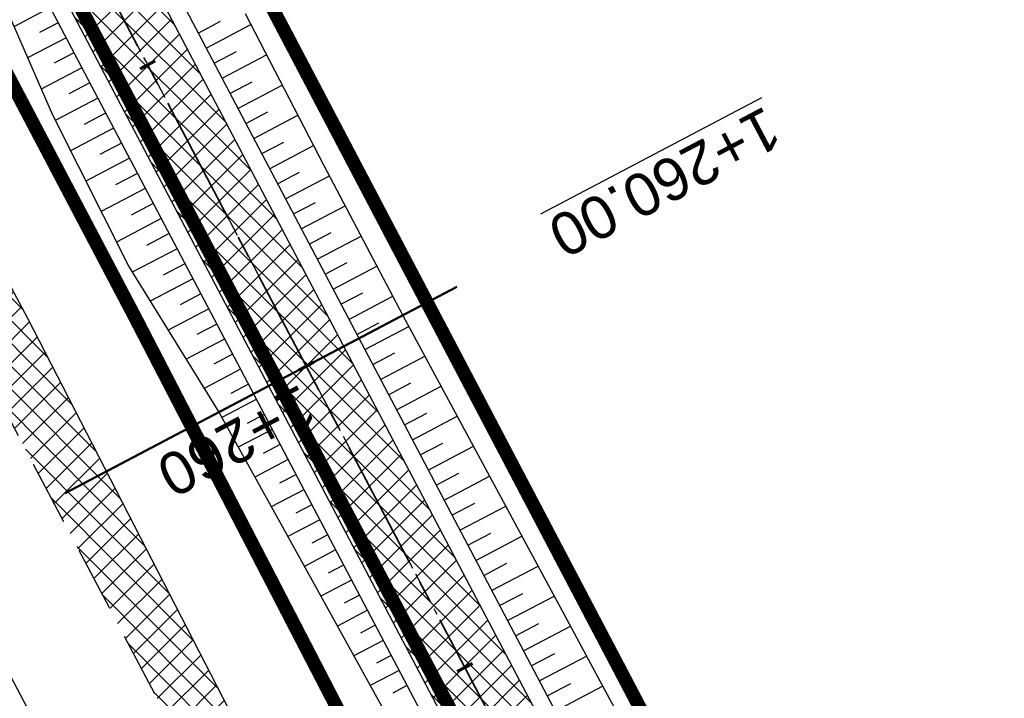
# Model space of a CAD drawing. Header units: metres. Extents: x 7529682 to 7533711, y 5721195 to 5727842.
# Tile 163 of 232: x 7530298 to 7530327, y 5726675 to 5726695. Entities that reach past the tile are written whole.
import ezdxf

# ---------------------------------------------------------------- set-up
doc = ezdxf.new("R2010")
doc.units = ezdxf.units.M
for name, pattern in [('817-dzialki-09-05-04$0$HIDDEN', [0.375, 0.25, -0.125]), ('ACAD_ISO05W100', [33, 24, -3, 0, -3, 0, -3]), ('CENTER', [50.800000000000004, 31.75, -6.35, 6.35, -6.35]), ('CENTER2', [28.575000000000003, 19.05, -3.175, 3.175, -3.175]), ('HIDDEN', [9.524999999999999, 6.35, -3.175])]:
    doc.linetypes.add(name, pattern=pattern)
for name, color, linetype in [('C-DROGI-SYTUACJA', 7, 'Continuous'), ('C-DROGI-SYTUACJA-ETYKIETY', 7, 'Continuous'), ('D-hatch-pobocza', 131, 'Continuous'), ('D-pobocza', 60, 'Continuous'), ('D-rowy', 160, 'Continuous'), ('D-skarpa', 2, 'Continuous'), ('D-skarpa-kreskowanie', 2, 'Continuous')]:
    doc.layers.add(name, color=color, linetype=linetype)
for name, color, linetype, lineweight, true_color in [('D-hatch-ciag-pieszo-rowerowy', 7, 'Continuous', 13, 0xff9f80), ('D-LR-etap-III', 7, '817-dzialki-09-05-04$0$HIDDEN', 50, 0x00008f), ('D-przekroje-pop', 7, 'Continuous', 50, 0x000099)]:
    doc.layers.add(name, color=color, linetype=linetype, lineweight=lineweight, true_color=true_color)
for name, color, linetype, lineweight in [('D-krawędzie', 3, 'Continuous', 30), ('D-obrzeża', 2, 'Continuous', 30), ('D-oś', 10, 'CENTER', 30), ('D-pas-drogowy', 7, 'ACAD_ISO05W100', 50)]:
    doc.layers.add(name, color=color, linetype=linetype, lineweight=lineweight)
doc.layers.add('poprzeczki', color=7, linetype='Continuous', true_color=0x0000c7)
doc.styles.get("Standard").update_dxf_attribs({"font": 'arial.ttf'})
pattern_1 = [(45, (0, 0), (-0.3367596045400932, 0.3367596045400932), []), (135, (0, 0), (-0.3367596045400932, -0.3367596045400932), [])]

# ---------------------------------------------------------------- blocks, each defined once
blk = doc.blocks.new('AeccTickLine')
at = {"color": 0, "linetype": 'ByBlock', "lineweight": -2}
blk.add_line((0, 1), (-3.673819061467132e-16, -1), dxfattribs=at)

msp = doc.modelspace()

# ---------------------------------------------------------------- hatches: boundary and pattern name
at = {"layer": 'D-hatch-ciag-pieszo-rowerowy'}
h = msp.add_hatch(dxfattribs=at)
h.set_pattern_fill('ANSI37', color=256, scale=0.15, style=0)
h.set_pattern_definition(pattern_1)
h.paths.add_polyline_path([(7530290.543319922, 5726718.375739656, -0.05981638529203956), (7530286.288863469, 5726729.511308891), (7530285.062150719, 5726729.254160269, 0.06075633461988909), (7530289.361782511, 5726717.936811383), (7530322.48423269, 5726654.997800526), (7530323.289992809, 5726653.467806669), (7530324.387465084, 5726654.066463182), (7530323.589988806, 5726655.580727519)])
h.paths.add_polyline_path([(7530289.361782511, 5726717.936811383, -0.06075633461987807), (7530285.062150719, 5726729.254160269), (7530283.836125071, 5726728.997155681, 0.06169626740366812), (7530288.180245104, 5726717.497883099), (7530321.378060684, 5726654.415663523), (7530322.192520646, 5726652.869150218), (7530323.289992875, 5726653.467806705), (7530322.483990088, 5726654.998261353)])
at = {"layer": 'D-hatch-pobocza'}
h = msp.add_hatch(dxfattribs=at)
h.set_pattern_fill('ANSI37', color=256, scale=0.15, style=0)
h.set_pattern_definition(pattern_1)
h.paths.add_polyline_path([(7530484.05, 5726334.34), (7530471.92, 5726357.11), (7530458.95, 5726381.07), (7530447.57, 5726403.23), (7530435.55, 5726425.46), (7530424.34, 5726446.96), (7530408.219999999, 5726477.68), (7530396.719999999, 5726499.26), (7530381.74, 5726527.87), (7530371.44, 5726547.5), (7530359.58, 5726569.81), (7530349.42, 5726588.72), (7530332.29, 5726621.37), (7530323.719999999, 5726638.05), (7530306.54, 5726670.82), (7530298.559999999, 5726686.33), (7530287.259999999, 5726707.54), (7530284.291048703, 5726713.261271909), (7530282.669641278, 5726712.403913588), (7530284.501430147, 5726708.939695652), (7530291.375516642, 5726695.939652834), (7530296.045865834, 5726687.107244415), (7530304.46414878, 5726671.186868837), (7530316.603827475, 5726648.181421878), (7530333.058434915, 5726617.014067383), (7530350.00379698, 5726585.00616126), (7530367.257623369, 5726552.315762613), (7530385.762825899, 5726517.234589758), (7530404.054360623, 5726482.546167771), (7530421.086512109, 5726450.182125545), (7530442.441939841, 5726409.661369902), (7530463.421308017, 5726369.849931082), (7530489.269347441, 5726320.82820421), (7530506.411845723, 5726288.291398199), (7530524.314558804, 5726254.7836642), (7530540.549094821, 5726224.891183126), (7530548.272673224, 5726210.668598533), (7530551.69684983, 5726207.034942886), (7530543.21, 5726222.9), (7530538.34, 5726232.11), (7530533.7, 5726240.35), (7530511.95, 5726280.97), (7530499.24, 5726305.31)])

# ---------------------------------------------------------------- linework, layer by layer
at = {"layer": 'C-DROGI-SYTUACJA', "color": 10, "linetype": 'CENTER2', "lineweight": 35, "ltscale": 0.2}
msp.add_lwpolyline([(7529994.784814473, 5727271.452278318), (7530014.918624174, 5727233.117987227), (7530030.611190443, 5727203.571422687), (7530048.95165067, 5727168.884096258), (7530066.58439081, 5727135.608591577), (7530088.791572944, 5727092.929201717), (7530119.442360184, 5727037.047053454), (7530133.979593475, 5727010.093640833), (7530160.01702296, 5726961.449550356), (7530183.786607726, 5726917.332915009), (7530204.666096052, 5726877.528243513), (7530227.908566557, 5726832.904262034), (7530259.102442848, 5726774.825526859, 0.06358496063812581), (7530264.988877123, 5726766.578101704), (7530268.469625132, 5726762.818326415, -0.06508397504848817), (7530272.968742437, 5726756.474687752), (7530281.4242284, 5726740.503672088, -0.06508397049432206), (7530284.141528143, 5726733.216691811), (7530284.890711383, 5726729.972348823, 0.06446268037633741), (7530289.361782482, 5726717.936811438), (7530322.483990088, 5726654.998261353), (7530339.922145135, 5726621.886334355)], format="xyb", dxfattribs=at)
at = {"layer": 'D-krawędzie', "linetype": 'HIDDEN', "ltscale": 0.3}
msp.add_lwpolyline([(7529971.475882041, 5727300.786382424), (7530006.701701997, 5727234.141132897), (7530044.198460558, 5727163.133456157), (7530082.890091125, 5727090.20043586), (7530098.687472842, 5727060.36179238), (7530131.997785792, 5726997.210008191), (7530163.821737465, 5726937.096607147), (7530204.081352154, 5726861.012519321), (7530247.819962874, 5726778.438272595), (7530252.219999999, 5726770.26), (7530259.735272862, 5726756.89951491), (7530263.781713, 5726749.286762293), (7530270.196482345, 5726737.095956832), (7530272.433334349, 5726732.818899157), (7530276.00888925, 5726725.597700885), (7530279.7, 5726718.02), (7530284.501430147, 5726708.939695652), (7530291.375516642, 5726695.939652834), (7530296.045865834, 5726687.107244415), (7530304.46414878, 5726671.186868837), (7530316.603827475, 5726648.181421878)], dxfattribs=at)
at = {"layer": 'D-LR-etap-III', "ltscale": 10, "flags": 128}
msp.add_lwpolyline([(7531750.474471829, 5723895.103125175, 0.4, 0.4, 0), (7531750.505, 5723895.13, 0.4, 0.4, 0), (7531682.71, 5724022.92, 0.4, 0.4, 0), (7531619.177023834, 5724147.203692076, 0.4, 0.4, 0), (7531592.308960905, 5724198.48863389, 0.4, 0.4, 0), (7531553.263875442, 5724272.918564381, 0.4, 0.4, 0), (7531504.019999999, 5724366.79, 0.4, 0.4, 0), (7531482.09, 5724407.62, 0.4, 0.4, 0), (7531412.350402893, 5724541.182759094, 0.4, 0.4, 0), (7531388.463669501, 5724586.929768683, 0.4, 0.4, 0), (7531345.12, 5724669.94, 0.4, 0.4, 0), (7531127.66, 5725081.67, 0.4, 0.4, 0), (7531059.253139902, 5725211.040795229, 0.4, 0.4, 0), (7531008.007244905, 5725307.953830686, 0.4, 0.4, 0), (7530964.181635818, 5725390.835555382, 0.4, 0.4, 0), (7530914.557354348, 5725484.683561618, 0.4, 0.4, 0), (7530865.243241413, 5725577.493975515, 0.4, 0.4, 0), (7530840.085257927, 5725624.058651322, 0.4, 0.4, 0), (7530802.559525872, 5725694.924584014, 0.4, 0.4, 0), (7530755.54, 5725787.51, 0.4, 0.4, 0), (7530708.717810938, 5725876.303221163, 0.4, 0.4, 0), (7530695.12, 5725902.09, 0.4, 0.4, 0), (7530642.91397006, 5726001.07839487, 0.4, 0.4, 0), (7530634.934723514, 5726016.146615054, 0.4, 0.4, 0), (7530610.820000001, 5726061.929999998, 0.4, 0.4, 0), (7530610.820000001, 5726061.929999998, 0.4, 0.4, 0), (7530607.21, 5726063.51, 0.4, 0.4, 0), (7530597.42, 5726080.68, 0.4, 0.4, 0), (7530591.16, 5726088.44, 0.4, 0.4, 0), (7530581.28, 5726107.21, 0.4, 0.4, 0), (7530571.29, 5726130.56, 0.4, 0.4, 0), (7530549.554994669, 5726171.527317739, 0.4, 0.4, 0), (7530531.014309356, 5726206.473807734, 0.4, 0.4, 0), (7530516.461208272, 5726236.016618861, 0.4, 0.4, 0), (7530500.798929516, 5726266.141265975, 0.4, 0.4, 0), (7530491.349999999, 5726283.94, 0.4, 0.4, 0), (7530482.4, 5726303.41, 0.4, 0.4, 0), (7530482.4, 5726303.41, 0.4, 0.4, 0), (7530450.41, 5726357.28, 0.4, 0.4, 0), (7530397.759396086, 5726458.499907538, 0.4, 0.4, 0), (7530334.707815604, 5726583.664702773, 0.4, 0.4, 0), (7530303.939274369, 5726645.167943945, 0.4, 0.4, 0), (7530300.509779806, 5726651.777515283, 0.4, 0.4, 0), (7530289.213532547, 5726671.966724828, 0.4, 0.4, 0), (7530281.54, 5726685.57, 0.4, 0.4, 0), (7530261.37085633, 5726724.163374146, 0.4, 0.4, 0), (7530254.03, 5726738.21, 0.4, 0.4, 0), (7530197.219999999, 5726845.06, 0.4, 0.4, 0), (7530194.71, 5726849.15, 0.4, 0.4, 0), (7530195.92, 5726850.75, 0.4, 0.4, 0), (7530170.546669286, 5726892.961489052, 0.4, 0.4, 0), (7530143.174718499, 5726945.065838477, 0.4, 0.4, 0), (7530105.059999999, 5727018.32, 0.4, 0.4, 0), (7530100.059999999, 5727027.16, 0.4, 0.4, 0), (7530062.318670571, 5727099.625398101, 0.4, 0.4, 0), (7530015.378537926, 5727189.420463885, 0.4, 0.4, 0), (7529983.207960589, 5727250.206596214, 0.4, 0.4, 0), (7529953.284293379, 5727306.74720398, 0.4, 0.4, 0), (7529900.67053443, 5727406.15903814, 0.4, 0.4, 0), (7529890.630239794, 5727425.131178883, 0.4, 0.4, 0), (7529875.155383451, 5727454.426350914, 0.4, 0.4, 0), (7529857.560096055, 5727487.787346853, 0.4, 0.4, 0), (7529835.194401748, 5727530.19312405, 0.4, 0.4, 0), (7529811.740544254, 5727574.662079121, 0.4, 0.4, 0), (7529792.101859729, 5727611.922638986, 0.4, 0.4, 0), (7529768.066117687, 5727657.469613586, 0.4, 0.4, 0), (7529755.210566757, 5727682.131373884, 0.4, 0.4, 0), (7529753.309999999, 5727681.13, 0.4, 0.4, 0), (7529739.21, 5727707.77, 0.4, 0.4, 0), (7529735.394745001, 5727711.251990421, 0.4, 0.4, 0), (7529725.42, 5727730.2, 0.4, 0.4, 0), (7529723.55, 5727729.88, 0.4, 0.4, 0), (7529695.566668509, 5727782.932080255, 0.4, 0.4, 0), (7529717.67971874, 5727794.024357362, 0.4, 0.4, 0), (7529736.274870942, 5727758.647400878, 0.4, 0.4, 0), (7529736.274870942, 5727758.647400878, 0.4, 0.4, 0), (7529744.511003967, 5727750.406106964, 0.4, 0.4, 0), (7529744.511003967, 5727750.406106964, 0.4, 0.4, 0), (7529750.282568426, 5727738.549848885, 0.4, 0.4, 0), (7529777.108510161, 5727687.569424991, 0.4, 0.4, 0), (7529796.51537536, 5727651.329932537, 0.4, 0.4, 0), (7529814.937945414, 5727616.793170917, 0.4, 0.4, 0), (7529839.006722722, 5727572.303976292, 0.4, 0.4, 0), (7529860.617626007, 5727532.509108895, 0.4, 0.4, 0), (7529882.348967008, 5727491.504261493, 0.4, 0.4, 0), (7529904.865139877, 5727449.096370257, 0.4, 0.4, 0), (7529920.747384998, 5727418.884773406, 0.4, 0.4, 0), (7529946.676504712, 5727368.547487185, 0.4, 0.4, 0), (7529972.024701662, 5727320.573310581, 0.4, 0.4, 0), (7529987.740014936, 5727290.153392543, 0.4, 0.4, 0), (7529996.497385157, 5727273.661630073, 0.4, 0.4, 0), (7530017.541471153, 5727234.202689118, 0.4, 0.4, 0), (7530033.053657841, 5727204.864166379, 0.4, 0.4, 0), (7530051.622983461, 5727170.222745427, 0.4, 0.4, 0), (7530069.276612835, 5727137.015751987, 0.4, 0.4, 0), (7530089.385386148, 5727097.533639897, 0.4, 0.4, 0), (7530109.712512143, 5727060.746615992, 0.4, 0.4, 0), (7530136.769722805, 5727011.640131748, 0.4, 0.4, 0), (7530162.446686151, 5726962.743777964, 0.4, 0.4, 0), (7530187.674104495, 5726916.992101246, 0.4, 0.4, 0), (7530207.820739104, 5726879.335323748, 0.4, 0.4, 0), (7530230.625609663, 5726834.518686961, 0.4, 0.4, 0), (7530262.288093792, 5726776.61832811, 0.4, 0.4, 0), (7530277.509672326, 5726760.213143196, 0.4, 0.4, 0), (7530286.036865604, 5726744.106684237, 0.4, 0.4, 0), (7530288.097472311, 5726735.884066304, 0.4, 0.4, 0), (7530290.393870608, 5726725.046963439, 0.4, 0.4, 0), (7530296.17664807, 5726713.582980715, 0.4, 0.4, 0), (7530302.726195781, 5726701.18226779, 0.4, 0.4, 0), (7530325.685047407, 5726657.466383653, 0.4, 0.4, 0), (7530343.243978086, 5726623.648592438, 0.4, 0.4, 0), (7530360.229820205, 5726591.746871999, 0.4, 0.4, 0), (7530383.20855044, 5726548.059469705, 0.4, 0.4, 0), (7530406.017875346, 5726503.605514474, 0.4, 0.4, 0), (7530427.464919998, 5726462.620289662, 0.4, 0.4, 0), (7530447.9278544, 5726424.388014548, 0.4, 0.4, 0), (7530471.126878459, 5726379.920667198, 0.4, 0.4, 0), (7530490.501003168, 5726343.033350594, 0.4, 0.4, 0), (7530509.499458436, 5726306.733076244, 0.4, 0.4, 0), (7530529.890269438, 5726267.244072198, 0.4, 0.4, 0), (7530543.852446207, 5726238.990319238, 0.4, 0.4, 0), (7530554.808897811, 5726218.943990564, 0.4, 0.4, 0), (7530559.027108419, 5726212.223286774, 0.4, 0.4, 0), (7530563.060988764, 5726206.409670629, 0.4, 0.4, 0), (7530566.93354971, 5726200.463543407, 0.4, 0.4, 0), (7530569.771022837, 5726194.901501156, 0.4, 0.4, 0), (7530571.47319415, 5726191.282350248, 0.4, 0.4, 0), (7530572.839142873, 5726188.024533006, 0.4, 0.4, 0), (7530575.295071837, 5726182.034664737, 0.4, 0.4, 0), (7530579.736851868, 5726173.306070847, 0.4, 0.4, 0), (7530583.3, 5726167.41, 0.4, 0.4, 0), (7530593.4, 5726163.33, 0.4, 0.4, 0), (7530598.618375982, 5726155.264489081, 0.4, 0.4, 0), (7530608.258304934, 5726140.497132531, 0.4, 0.4, 0), (7530603.269999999, 5726136.83, 0.4, 0.4, 0), (7530606.53, 5726131.84, 0.4, 0.4, 0), (7530604.239057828, 5726124.21679044, 0.4, 0.4, 0), (7530605.847136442, 5726121.630127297, 0.4, 0.4, 0), (7530608.971611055, 5726116.164124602, 0.4, 0.4, 0), (7530618.114293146, 5726097.791111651, 0.4, 0.4, 0), (7530651.213125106, 5726034.959524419, 0.4, 0.4, 0), (7530670.243741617, 5725998.61095082, 0.4, 0.4, 0), (7530698.075474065, 5725945.952624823, 0.4, 0.4, 0), (7530716.505955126, 5725911.3051464, 0.4, 0.4, 0), (7530735.223454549, 5725875.667401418, 0.4, 0.4, 0), (7530752.504235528, 5725842.154920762, 0.4, 0.4, 0), (7530778.310652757, 5725793.501254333, 0.4, 0.4, 0), (7530797.499961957, 5725756.381811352, 0.4, 0.4, 0), (7530812.518974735, 5725728.28874362, 0.4, 0.4, 0), (7530820.039295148, 5725713.160404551, 0.4, 0.4, 0), (7530822.422446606, 5725710.193574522, 0.4, 0.4, 0), (7530833.154893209, 5725688.800634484, 0.4, 0.4, 0), (7530849.629354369, 5725656.158601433, 0.4, 0.4, 0), (7530867.98290276, 5725621.963939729, 0.4, 0.4, 0), (7530872.629809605, 5725612.88760475, 0.4, 0.4, 0), (7530880.354488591, 5725597.594500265, 0.4, 0.4, 0), (7530883.839446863, 5725593.389159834, 0.4, 0.4, 0), (7530891.782113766, 5725587.763349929, 0.4, 0.4, 0), (7530895.038670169, 5725584.280746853, 0.4, 0.4, 0), (7530897.033644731, 5725580.941110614, 0.4, 0.4, 0), (7530900.951646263, 5725579.945856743, 0.4, 0.4, 0), (7530904.80970798, 5725571.977328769, 0.4, 0.4, 0), (7530903.682362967, 5725568.566434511, 0.4, 0.4, 0), (7530908.900614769, 5725558.844845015, 0.4, 0.4, 0), (7530910.252030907, 5725545.671606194, 0.4, 0.4, 0), (7530912.872986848, 5725538.645543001, 0.4, 0.4, 0), (7530945.278171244, 5725478.464284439, 0.4, 0.4, 0), (7530959.692318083, 5725450.24628822, 0.4, 0.4, 0), (7531002.82670893, 5725368.192370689, 0.4, 0.4, 0), (7531044.703532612, 5725290.314293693, 0.4, 0.4, 0), (7531064.098839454, 5725253.212562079, 0.4, 0.4, 0), (7531083.010253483, 5725216.677517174, 0.4, 0.4, 0), (7531113.013137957, 5725158.465613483, 0.4, 0.4, 0), (7531137.364304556, 5725113.07076138, 0.4, 0.4, 0), (7531150.830830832, 5725086.711759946, 0.4, 0.4, 0), (7531159.745663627, 5725076.640848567, 0.4, 0.4, 0), (7531166.309999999, 5725074.58, 0.4, 0.4, 0), (7531172.29, 5725062.58, 0.4, 0.4, 0), (7531170.589828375, 5725055.605912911, 0.4, 0.4, 0), (7531173.732823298, 5725044.080706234, 0.4, 0.4, 0), (7531215.342008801, 5724964.859648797, 0.4, 0.4, 0), (7531238.054496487, 5724921.684649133, 0.4, 0.4, 0), (7531262.389821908, 5724875.282876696, 0.4, 0.4, 0), (7531295.587160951, 5724811.265731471, 0.4, 0.4, 0), (7531348.487908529, 5724712.362812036, 0.4, 0.4, 0), (7531363.740817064, 5724682.68394264, 0.4, 0.4, 0), (7531366.986905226, 5724675.865317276, 0.4, 0.4, 0), (7531382.541261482, 5724646.110625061, 0.4, 0.4, 0), (7531401.299165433, 5724610.874551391, 0.4, 0.4, 0), (7531428.964837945, 5724558.862274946, 0.4, 0.4, 0), (7531449.111202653, 5724520.397801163, 0.4, 0.4, 0), (7531477.292992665, 5724465.831467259, 0.4, 0.4, 0), (7531500.996290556, 5724421.112506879, 0.4, 0.4, 0), (7531512.121834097, 5724400.549045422, 0.4, 0.4, 0), (7531513.78163794, 5724396.757451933, 0.4, 0.4, 0), (7531526.32, 5724379.39, 0.4, 0.4, 0), (7531566.783642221, 5724302.73628205, 0.4, 0.4, 0), (7531578.579156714, 5724282.774819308, 0.4, 0.4, 0), (7531584.232619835, 5724273.111246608, 0.4, 0.4, 0), (7531590.109283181, 5724263.508189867, 0.4, 0.4, 0), (7531593.027899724, 5724258.771479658, 0.4, 0.4, 0), (7531595.711841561, 5724254.226824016, 0.4, 0.4, 0), (7531601.659976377, 5724243.898197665, 0.4, 0.4, 0), (7531606.097733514, 5724235.986407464, 0.4, 0.4, 0), (7531609.382207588, 5724230.799061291, 0.4, 0.4, 0), (7531611.580260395, 5724227.671180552, 0.4, 0.4, 0), (7531612.707802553, 5724225.86410867, 0.4, 0.4, 0), (7531618.665224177, 5724214.480919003, 0.4, 0.4, 0), (7531619.885522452, 5724212.333950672, 0.4, 0.4, 0), (7531620.931818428, 5724210.787064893, 0.4, 0.4, 0), (7531623.518605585, 5724207.111542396, 0.4, 0.4, 0), (7531626.143926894, 5724203.61306897, 0.4, 0.4, 0), (7531632.022984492, 5724196.485954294, 0.4, 0.4, 0), (7531653.949089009, 5724152.617641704, 0.4, 0.4, 0), (7531656.750690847, 5724143.103797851, 0.4, 0.4, 0), (7531659.61440691, 5724133.254504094, 0.4, 0.4, 0), (7531661.627147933, 5724128.646047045, 0.4, 0.4, 0.01093811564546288), (7531674.314987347, 5724101.43546424, 0.4, 0.4, 0), (7531685.137626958, 5724081.408252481, 0.4, 0.4, 0), (7531692.159945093, 5724066.277333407, 0.4, 0.4, 0), (7531699.662164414, 5724051.388120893, 0.4, 0.4, 0), (7531704.480624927, 5724040.808561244, 0.4, 0.4, 0), (7531704.480624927, 5724040.808561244, 0.4, 0.4, 0), (7531704.401251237, 5724037.368913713, 0.4, 0.4, 0), (7531720.383609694, 5724003.441317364, 0.4, 0.4, 0), (7531728.79890528, 5723986.206298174, 0.4, 0.4, 0), (7531733.237926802, 5723977.192631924, 0.4, 0.4, 0), (7531736.750027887, 5723969.505210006, 0.4, 0.4, 0), (7531737.336143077, 5723968.518916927, 0.4, 0.4, 0), (7531738.285051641, 5723967.699360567, 0.4, 0.4, 0), (7531742.180915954, 5723962.346428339, 0.4, 0.4, 0), (7531744.286141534, 5723958.615526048, 0.4, 0.4, 0), (7531755.393260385, 5723944.192617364, 0.4, 0.4, 0), (7531758.69, 5723936.76, 0.4, 0.4, 0), (7531780.08, 5723929.25, 0.4, 0.4, 0), (7531792.611989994, 5723906.337708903, 0.4, 0.4, 0), (7531792.611989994, 5723906.337708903, 0.4, 0.4, 0), (7531756.962094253, 5723883.055323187, 0.4, 0.4, 0), (7531750.46, 5723895.130000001, 0.4, 0.4, 0), (7531750.46, 5723895.130000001, 0, 0, 0)], format="xyseb", dxfattribs=at)
at = {"layer": 'D-obrzeża', "linetype": 'ByBlock'}
msp.add_lwpolyline([(7530323.590404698, 5726655.57993753), (7530290.543319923, 5726718.375739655, -0.06446268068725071), (7530286.072248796, 5726730.411277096), (7530284.651601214, 5726736.563400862, 0.05112551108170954), (7530283.992383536, 5726738.493624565), (7530283.277000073, 5726740.048284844)], format="xyb", dxfattribs=at)
at = {"layer": 'D-obrzeża'}
msp.add_lwpolyline([(7530280.403423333, 5726739.320770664), (7530281.108464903, 5726737.814967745, -0.03898965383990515), (7530283.130020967, 5726732.041446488), (7530283.709173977, 5726729.53342054, 0.06446268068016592), (7530288.180245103, 5726717.497883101), (7530321.378060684, 5726654.415663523)], format="xyb", dxfattribs=at)
at = {"layer": 'D-oś', "ltscale": 0.1}
msp.add_lwpolyline([(7530313.508365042, 5726646.547986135), (7530301.370075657, 5726669.550802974), (7530292.95179271, 5726685.471178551), (7530288.281443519, 5726694.303586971), (7530281.407357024, 5726707.303629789), (7530276.578826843, 5726716.435184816), (7530272.867295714, 5726724.054807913), (7530269.313944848, 5726731.231162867), (7530267.097066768, 5726735.470028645), (7530260.687746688, 5726747.650478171), (7530256.664309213, 5726755.219954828), (7530249.153360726, 5726768.572752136), (7530244.732367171, 5726776.789976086), (7530200.987754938, 5726859.375553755), (7530160.728462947, 5726935.45903188), (7530128.903273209, 5726995.57477155), (7530095.592978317, 5727058.726521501), (7530079.798237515, 5727088.5601794), (7530041.105041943, 5727161.496149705), (7530003.607351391, 5727232.505591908), (7529968.380651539, 5727299.152506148)], dxfattribs=at)
at = {"layer": 'D-oś', "ltscale": 0.03}
msp.add_lwpolyline([(7529994.784814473, 5727271.452278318), (7530014.918624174, 5727233.117987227), (7530030.611190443, 5727203.571422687), (7530048.95165067, 5727168.884096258), (7530066.58439081, 5727135.608591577), (7530088.791572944, 5727092.929201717), (7530119.442360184, 5727037.047053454), (7530133.979593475, 5727010.093640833), (7530160.01702296, 5726961.449550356), (7530183.786607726, 5726917.332915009), (7530204.666096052, 5726877.528243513), (7530227.908566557, 5726832.904262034), (7530259.102442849, 5726774.825526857, 0.06358496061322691), (7530264.988877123, 5726766.578101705), (7530268.469625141, 5726762.818326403, -0.06508397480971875), (7530272.968742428, 5726756.474687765), (7530281.424228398, 5726740.503672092, -0.06508397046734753), (7530284.141528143, 5726733.216691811), (7530284.890711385, 5726729.972348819, 0.06446268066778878), (7530289.361782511, 5726717.936811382), (7530322.48423269, 5726654.997800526)], format="xyb", dxfattribs=at)
at = {"layer": 'D-pas-drogowy', "ltscale": 0.2, "flags": 128}
msp.add_lwpolyline([(7531633.018560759, 5724182.834272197, 0.4, 0.4, 0), (7531617.558899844, 5724211.608162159, 0.4, 0.4, 0), (7531566.783642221, 5724302.73628205, 0.4, 0.4, 0), (7531538.419082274, 5724356.469679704, 0.4, 0.4, 0), (7531526.32, 5724379.39, 0.4, 0.4, 0), (7531516.102085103, 5724393.607319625, 0.4, 0.4, 0.001485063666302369), (7531513.78037409, 5724396.837773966, 0.4, 0.4, 0), (7531501.87, 5724413.41, 0.4, 0.4, 0), (7531474.926107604, 5724464.507896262, 0.4, 0.4, 0), (7531446.200436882, 5724518.992313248, 0.4, 0.4, 0), (7531424.962185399, 5724559.262257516, 0.4, 0.4, 0), (7531398.444460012, 5724609.565801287, 0.4, 0.4, 0), (7531379.647455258, 5724645.216004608, 0.4, 0.4, 0), (7531365.23, 5724672.56, 0.4, 0.4, 0), (7531341.305752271, 5724717.915356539, 0.4, 0.4, 0), (7531312.899996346, 5724771.788898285, 0.4, 0.4, 0), (7531292.590923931, 5724810.306502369, 0.4, 0.4, 0), (7531259.391619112, 5724873.271351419, 0.4, 0.4, 0), (7531233.740401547, 5724921.922582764, 0.4, 0.4, 0), (7531203.072738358, 5724980.092044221, 0.4, 0.4, 0), (7531173.471398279, 5725036.225177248, 0.4, 0.4, 0), (7531168.269999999, 5725046.09, 0.4, 0.4, 0), (7531172.29, 5725062.58, 0.4, 0.4, 0), (7531166.309999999, 5725074.58, 0.4, 0.4, 0), (7531150.32, 5725079.6, 0.4, 0.4, 0), (7531141.5, 5725096.43, 0.4, 0.4, 0), (7531109.311735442, 5725157.814415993, 0.4, 0.4, 0), (7531086.641300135, 5725201.047918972, 0.4, 0.4, 0), (7531059.198258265, 5725253.383662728, 0.4, 0.4, 0), (7531028.206828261, 5725312.48946212, 0.4, 0.4, 0), (7530999.104694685, 5725367.990143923, 0.4, 0.4, 0), (7530956.247527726, 5725449.724815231, 0.4, 0.4, 0), (7530924.397774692, 5725510.463768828, 0.4, 0.4, 0), (7530897.509999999, 5725561.74, 0.4, 0.4, 0), (7530894.46, 5725566.14, 0.4, 0.4, 0), (7530892.16, 5725570.49, 0.4, 0.4, 0), (7530869.362688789, 5725613.307018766, 0.4, 0.4, 0), (7530861.693971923, 5725627.704613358, 0.4, 0.4, 0), (7530852.74, 5725644.52, 0.4, 0.4, 0), (7530831.509999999, 5725684.2, 0.4, 0.4, 0), (7530811.13, 5725722.52, 0.4, 0.4, 0), (7530792.3476413, 5725757.940652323, 0.4, 0.4, 0), (7530768.03, 5725803.8, 0.4, 0.4, 0), (7530748.768542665, 5725840.178507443, 0.4, 0.4, 0), (7530727.7, 5725879.97, 0.4, 0.4, 0), (7530712.0981582, 5725909.54523909, 0.4, 0.4, 0), (7530693.644105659, 5725944.645156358, 0.4, 0.4, 0), (7530665.702224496, 5725997.538976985, 0.4, 0.4, 0), (7530641.759999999, 5726042.88, 0.4, 0.4, 0), (7530616.5, 5726091.48, 0.4, 0.4, 0), (7530604.628439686, 5726114.319880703, 0.4, 0.4, -0.007762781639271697), (7530602.5, 5726118.43, 0.4, 0.4, 0), (7530603.992037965, 5726123.394821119, 0.4, 0.4, 0), (7530606.53, 5726131.84, 0.4, 0.4, 0), (7530603.269999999, 5726136.83, 0.4, 0.4, 0), (7530593.775620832, 5726151.368713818, 0.4, 0.4, 0), (7530590.202637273, 5726156.84001263, 0.4, 0.4, 0), (7530583.3, 5726167.41, 0.4, 0.4, 0), (7530580.578343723, 5726170.427567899, 0.4, 0.4, 0), (7530575.849999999, 5726175.67, 0.4, 0.4, 0), (7530569.009999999, 5726186.66, 0.4, 0.4, 0), (7530562.555322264, 5726199.189409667, 0.4, 0.4, 0), (7530555.67, 5726211.39, 0.4, 0.4, 0), (7530548.29, 5726224.23, 0.4, 0.4, 0), (7530540.58, 5726237.71, 0.4, 0.4, 0), (7530532.679999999, 5726252.65, 0.4, 0.4, 0), (7530524.059999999, 5726269.35, 0.4, 0.4, 0), (7530502.82, 5726309.91, 0.4, 0.4, 0), (7530488.83, 5726336.63, 0.4, 0.4, 0), (7530466.03, 5726380.16, 0.4, 0.4, 0), (7530438.469999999, 5726432.77, 0.4, 0.4, 0), (7530424.53, 5726459.09, 0.4, 0.4, 0), (7530401.63, 5726502.97, 0.4, 0.4, 0), (7530383.38, 5726538.06, 0.4, 0.4, 0), (7530353.969999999, 5726593.52, 0.4, 0.4, 0), (7530338.469999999, 5726622.74, 0.4, 0.4, 0), (7530322.009999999, 5726653.88, 0.4, 0.4, 0), (7530297.54, 5726700.33, 0.4, 0.4, 0), (7530287.38, 5726719.6, 0.4, 0.4, 0), (7530285.94993921, 5726722.315508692, 0.4, 0.4, 0), (7530280.259999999, 5726733.12, 0.4, 0.4, 0), (7530266.73, 5726758.74, 0.4, 0.4, 0), (7530260.42, 5726770.47, 0.4, 0.4, 0), (7530253.25, 5726783.82, 0.4, 0.4, 0), (7530244.95, 5726799.33, 0.4, 0.4, 0), (7530239.389999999, 5726808.49, 0.4, 0.4, 0), (7530238.29, 5726807.9, 0.4, 0.4, 0), (7530218.11, 5726850.67, 0.4, 0.4, 0), (7530175.906646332, 5726928.168028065, 0.4, 0.4, 0), (7530096.679999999, 5727076.15, 0.4, 0.4, 0), (7530094.679999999, 5727079.89, 0.4, 0.4, 0), (7530064.59693469, 5727135.522637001, 0.4, 0.4, 0), (7530046.730970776, 5727168.8921561, 0.4, 0.4, 0), (7530025.803045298, 5727208.461374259, 0.4, 0.4, 0), (7530012.846501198, 5727232.979315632, 0.4, 0.4, 0), (7529994.15, 5727268.45, 0.4, 0.4, 0), (7529981.670868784, 5727291.93018666, 0.4, 0.4, 0), (7529949.889999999, 5727351.73, 0.4, 0.4, 0), (7529924.75, 5727399.03, 0.4, 0.4, 0), (7529915.515824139, 5727417.099754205, 0.4, 0.4, 0), (7529885.83, 5727475.19, 0.4, 0.4, 0), (7529862.559999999, 5727519.97, 0.4, 0.4, 0), (7529852.984923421, 5727538.191086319, 0.4, 0.4, 0), (7529836.513084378, 5727569.51130111, 0.4, 0.4, 0), (7529815.36890814, 5727609.140983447, 0.4, 0.4, 0), (7529792.795203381, 5727651.247499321, 0.4, 0.4, 0), (7529774.199114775, 5727685.858348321, 0.4, 0.4, 0), (7529746.966026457, 5727736.059440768, 0.4, 0.4, 0), (7529733.92, 5727757.62, 0.4, 0.4, 0), (7529708.607472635, 5727806.388536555, 0.4, 0.4, 0), (7529688.491967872, 5727796.344621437, 0.4, 0.4, 0), (7529723.55, 5727729.88, 0.4, 0.4, 0), (7529725.42, 5727730.2, 0.4, 0.4, 0), (7529735.38, 5727711.28, 0.4, 0.4, 0), (7529739.21, 5727707.77, 0.4, 0.4, 0), (7529753.309999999, 5727681.13, 0.4, 0.4, 0), (7529755.178396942, 5727682.114424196, 0.4, 0.4, 0), (7529792.101859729, 5727611.922638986, 0.4, 0.4, 0), (7529811.740544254, 5727574.662079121, 0.4, 0.4, 0), (7529835.194401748, 5727530.19312405, 0.4, 0.4, 0), (7529857.560096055, 5727487.787346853, 0.4, 0.4, 0), (7529875.155383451, 5727454.426350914, 0.4, 0.4, 0), (7529890.630239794, 5727425.131178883, 0.4, 0.4, 0), (7529900.67053443, 5727406.15903814, 0.4, 0.4, 0), (7529953.284293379, 5727306.74720398, 0.4, 0.4, 0), (7529983.207960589, 5727250.206596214, 0.4, 0.4, 0), (7530015.378537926, 5727189.420463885, 0.4, 0.4, 0), (7530062.318670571, 5727099.625398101, 0.4, 0.4, 0), (7530100.059999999, 5727027.16, 0.4, 0.4, 0), (7530105.059999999, 5727018.32, 0.4, 0.4, 0), (7530143.174718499, 5726945.065838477, 0.4, 0.4, 0), (7530170.546669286, 5726892.961489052, 0.4, 0.4, 0), (7530195.92, 5726850.75, 0.4, 0.4, 0), (7530194.71, 5726849.15, 0.4, 0.4, 0), (7530197.219999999, 5726845.06, 0.4, 0.4, 0), (7530254.03, 5726738.21, 0.4, 0.4, 0), (7530261.37085633, 5726724.163374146, 0.4, 0.4, 0), (7530281.54, 5726685.57, 0.4, 0.4, 0), (7530289.213532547, 5726671.966724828, 0.4, 0.4, 0), (7530300.509779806, 5726651.777515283, 0.4, 0.4, 0), (7530303.939274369, 5726645.167943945, 0.4, 0.4, 0), (7530334.707815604, 5726583.664702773, 0.4, 0.4, 0), (7530397.759396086, 5726458.499907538, 0.4, 0.4, 0), (7530450.41, 5726357.28, 0.4, 0.4, 0), (7530482.4, 5726303.41, 0.4, 0.4, 0), (7530483.687990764, 5726301.003383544, 0.4, 0.4, 0), (7530491.349999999, 5726283.94, 0.4, 0.4, 0), (7530512.67, 5726243.78, 0.4, 0.4, 0), (7530529.429999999, 5726209.46, 0.4, 0.4, 0), (7530571.29, 5726130.56, 0.4, 0.4, 0), (7530581.28, 5726107.21, 0.4, 0.4, 0), (7530591.16, 5726088.44, 0.4, 0.4, 0), (7530597.42, 5726080.68, 0.4, 0.4, 0), (7530607.21, 5726063.51, 0.4, 0.4, 0), (7530610.820000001, 5726061.929999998, 0.4, 0.4, 0), (7530634.934723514, 5726016.146615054, 0.4, 0.4, 0), (7530642.91397006, 5726001.07839487, 0.4, 0.4, 0), (7530695.12, 5725902.09, 0.4, 0.4, 0), (7530708.717810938, 5725876.303221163, 0.4, 0.4, 0), (7530755.54, 5725787.51, 0.4, 0.4, 0), (7530802.559525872, 5725694.924584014, 0.4, 0.4, 0), (7530840.085257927, 5725624.058651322, 0.4, 0.4, 0), (7530865.243241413, 5725577.493975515, 0.4, 0.4, 0), (7530914.557354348, 5725484.683561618, 0.4, 0.4, 0), (7530964.181635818, 5725390.835555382, 0.4, 0.4, 0), (7531008.007244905, 5725307.953830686, 0.4, 0.4, 0), (7531059.253139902, 5725211.040795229, 0.4, 0.4, 0), (7531127.66, 5725081.67, 0.4, 0.4, 0), (7531345.12, 5724669.94, 0.4, 0.4, 0), (7531388.463669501, 5724586.929768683, 0.4, 0.4, 0), (7531412.350402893, 5724541.182759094, 0.4, 0.4, 0), (7531482.09, 5724407.62, 0.4, 0.4, 0), (7531504.019999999, 5724366.79, 0.4, 0.4, 0), (7531519.374444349, 5724337.520497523, 0.4, 0.4, 0), (7531563.748815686, 5724252.931583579, 0.4, 0.4, 0), (7531602.175111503, 5724179.681224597, 0.4, 0.4, 0), (7531619.177023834, 5724147.203692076, 0.4, 0.4, 0), (7531625.038493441, 5724135.63500206, 0.4, 0.4, 0), (7531656.796442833, 5724073.31633882, 0.4, 0.4, 0), (7531675.12, 5724037.36, 0.4, 0.4, 0), (7531682.71, 5724022.92, 0.4, 0.4, 0), (7531705.565196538, 5723979.810545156, 0.4, 0.4, 0), (7531736.605941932, 5723921.261514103, 0.4, 0.4, 0), (7531750.46, 5723895.130000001, 0.4, 0.4, 0), (7531740.769999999, 5723886.56, 0.4, 0.4, 0), (7531732.86, 5723885, 0.4, 0.4, 0), (7531722.179999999, 5723887.77, 0.4, 0.4, 0), (7531729.87, 5723862.17, 0.4, 0.4, 0), (7531742.92, 5723861.93, 0.4, 0.4, 0), (7531763.71, 5723859.52, 0.4, 0.4, 0), (7531768.42, 5723854.12, 0.4, 0.4, 0), (7531787.42, 5723817.97, 0.4, 0.4, 0), (7531795.57, 5723809.82, 0.4, 0.4, 0), (7531816.346897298, 5723819.850397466, 0.4, 0.4, 0), (7531816.346897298, 5723819.850397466, 0.4, 0.4, 0), (7531805.059999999, 5723843.23, 0.4, 0.4, 0), (7531803.61, 5723886.23, 0.4, 0.4, 0), (7531803.61, 5723886.23, 0.4, 0.4, 0), (7531780.08, 5723929.25, 0.4, 0.4, 0), (7531758.69, 5723936.76, 0.4, 0.4, 0), (7531749.3590272, 5723946.412126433, 0.4, 0.4, 0), (7531742.71, 5723953.29, 0.4, 0.4, 0), (7531735.177368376, 5723967.877529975, 0.4, 0.4, 0), (7531722.37, 5723992.68, 0.4, 0.4, 0), (7531705.041669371, 5724030.885563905, 0.4, 0.4, 0), (7531699.469999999, 5724043.17, 0.4, 0.4, 0), (7531692.69, 5724058.11, 0.4, 0.4, 0), (7531679.672010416, 5724084.016803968, 0.4, 0.4, 0), (7531674.55, 5724094.21, 0.4, 0.4, 0), (7531666.633166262, 5724114.002855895, 0.4, 0.4, 0), (7531649, 5724153.82, 0.4, 0.4, 0), (7531641.49, 5724149.34, 0.4, 0.4, 0), (7531626.04, 5724179.34, 0.4, 0.4, 0), (7531633.03, 5724182.84, 0, 0, 0)], format="xyseb", dxfattribs=at)
at = {"layer": 'D-pobocza'}
for points in [[(7530280.762279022, 5726737.631687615), (7530280.762279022, 5726737.631687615, -0.05307283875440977), (7530282.642841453, 5726731.928947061), (7530283.236559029, 5726729.357849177, 0.06446268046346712), (7530287.707630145, 5726717.32231178), (7530320.935591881, 5726654.182808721)], [(7530285.147583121, 5726736.637781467), (7530286.544863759, 5726730.58684841, 0.0644626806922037), (7530291.015934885, 5726718.551310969), (7530324.0328735, 5726655.812792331)]]:
    msp.add_lwpolyline(points, format="xyb", dxfattribs=at)
msp.add_lwpolyline([(7530323.719999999, 5726638.05), (7530306.54, 5726670.82), (7530298.559999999, 5726686.33), (7530287.259999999, 5726707.54), (7530284.291048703, 5726713.261271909), (7530282.669641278, 5726712.403913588)], dxfattribs=at)
at = {"layer": 'D-przekroje-pop', "extrusion": (0.4657096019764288, -0.8849376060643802, 0), "elevation": -1560822.698217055}
msp.add_lwpolyline([(9330828.77177159, 0), (9330823.771771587, 0), (9330815.771771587, 0)], dxfattribs=at)
at = {"layer": 'D-rowy', "linetype": 'HIDDEN', "ltscale": 0.1, "const_width": 0.4, "flags": 128}
msp.add_lwpolyline([(7530551.499172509, 5726212.266704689), (7530543.596747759, 5726226.236200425), (7530531.122140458, 5726249.920489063), (7530513.079232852, 5726284.071746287), (7530493.258053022, 5726321.227384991), (7530474.306713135, 5726357.906968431), (7530450.222123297, 5726402.719503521), (7530429.96750982, 5726441.4535147), (7530407.859108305, 5726483.738318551), (7530388.274906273, 5726520.930796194), (7530367.427952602, 5726560.808648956), (7530342.591333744, 5726608.109324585), (7530323.481608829, 5726644.276261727), (7530301.726796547, 5726686.325455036), (7530278.863028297, 5726729.804599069), (7530276.237700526, 5726736.773394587), (7530276.237700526, 5726736.773394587)], dxfattribs=at)
at = {"layer": 'D-skarpa', "linetype": 'Continuous'}
for points in [[(7530297.276810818, 5726696.900477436), (7530299.282819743, 5726692.306049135), (7530301.533030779, 5726687.840135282), (7530304.166323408, 5726683.57582296), (7530306.592825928, 5726679.202684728), (7530309.012766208, 5726674.826093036), (7530311.381624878, 5726670.422619), (7530313.743852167, 5726666.015655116), (7530320.15539817, 5726653.77281042), (7530320.703526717, 5726652.727038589), (7530325.345876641, 5726643.869896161)], [(7530304.94141143, 5726695.283954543), (7530307.242082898, 5726690.844596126), (7530309.571072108, 5726686.420140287), (7530314.316367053, 5726677.617180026), (7530316.687142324, 5726673.214714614), (7530321.295703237, 5726664.339796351), (7530323.599203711, 5726659.901926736), (7530325.336653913, 5726656.499511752), (7530325.873181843, 5726655.449599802), (7530333.052584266, 5726641.400438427)]]:
    msp.add_lwpolyline(points, dxfattribs=at)
at = {"layer": 'D-skarpa-kreskowanie', "linetype": 'Continuous'}
for p, q in [((7530299.213732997, 5726695.458508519, 107.36693385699), (7530298.150666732, 5726694.899056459, 106.566034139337)), ((7530299.446587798, 5726695.016039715, 107.3674918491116), (7530298.898927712, 5726694.727826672, 106.9548921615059)), ((7530303.562331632, 5726694.710749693, 107.499932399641), (7530304.220799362, 5726695.057276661, 107.0038517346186)), ((7530303.795186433, 5726694.26828089, 107.5004903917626), (7530305.109360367, 5726694.959881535, 106.5104095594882)), ((7530299.679442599, 5726694.573570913, 107.3680498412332), (7530298.551868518, 5726693.980170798, 106.5185508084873)), ((7530299.912297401, 5726694.131102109, 107.3686078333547), (7530299.332383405, 5726693.825915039, 106.9317084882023)), ((7530304.028041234, 5726693.825812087, 107.5010483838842), (7530304.683734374, 5726694.170878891, 107.0070580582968)), ((7530304.260896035, 5726693.383343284, 107.5016063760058), (7530305.56949466, 5726694.072009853, 106.5157259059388)), ((7530300.145152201, 5726693.688633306, 107.3691658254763), (7530298.953070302, 5726693.061285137, 106.4710674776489)), ((7530300.378007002, 5726693.246164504, 107.3697238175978), (7530299.765839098, 5726692.924003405, 106.9085248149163)), ((7530304.493750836, 5726692.940874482, 107.5021643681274), (7530305.146656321, 5726693.284474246, 107.0102742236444)), ((7530304.726605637, 5726692.498405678, 107.502722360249), (7530306.029628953, 5726693.18413817, 106.5210422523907)), ((7530300.610861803, 5726692.8036957, 107.3702818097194), (7530299.362970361, 5726692.146977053, 106.4301373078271)), ((7530300.843716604, 5726692.361226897, 107.370839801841), (7530300.215854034, 5726692.030806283, 106.8978166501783)), ((7530304.959460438, 5726692.055936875, 107.5032803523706), (7530305.609578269, 5726692.398069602, 107.0134903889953)), ((7530305.192315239, 5726691.613468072, 107.5038383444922), (7530306.489763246, 5726692.296266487, 106.526358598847)), ((7530301.076571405, 5726691.918758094, 107.3713977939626), (7530299.813012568, 5726691.253794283, 106.4194496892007)), ((7530301.309426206, 5726691.476289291, 107.3719557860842), (7530300.673729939, 5726691.141746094, 106.8930308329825)), ((7530305.425170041, 5726691.170999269, 107.5043963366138), (7530306.072500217, 5726691.511664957, 107.016706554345)), ((7530305.658024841, 5726690.728530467, 107.5049543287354), (7530306.949897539, 5726691.408394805, 106.531674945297)), ((7530301.542281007, 5726691.033820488, 107.3725137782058), (7530300.263054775, 5726690.360611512, 106.4087620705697)), ((7530301.775135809, 5726690.591351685, 107.3730717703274), (7530301.131605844, 5726690.252685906, 106.8882450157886)), ((7530305.890879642, 5726690.286061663, 107.505512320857), (7530306.535422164, 5726690.625260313, 107.0199227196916)), ((7530306.123734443, 5726689.84359286, 107.5060703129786), (7530307.412099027, 5726690.521611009, 106.5354338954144)), ((7530302.007990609, 5726690.148882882, 107.373629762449), (7530300.713096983, 5726689.467428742, 106.3980744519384)), ((7530302.24084541, 5726689.706414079, 107.3741877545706), (7530301.589481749, 5726689.363625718, 106.883459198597)), ((7530306.356589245, 5726689.401124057, 107.5066283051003), (7530307.000793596, 5726689.740144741, 107.0212934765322)), ((7530306.589444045, 5726688.958655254, 107.5071862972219), (7530307.877896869, 5726689.636719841, 106.5364834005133)), ((7530302.473700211, 5726689.263945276, 107.3747457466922), (7530301.163139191, 5726688.574245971, 106.3873868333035)), ((7530302.706555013, 5726688.821476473, 107.3753037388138), (7530302.047357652, 5726688.47456553, 106.8786733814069)), ((7530306.822298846, 5726688.516186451, 107.5077442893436), (7530307.466547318, 5726688.855230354, 107.0223762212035)), ((7530307.055153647, 5726688.073717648, 107.5083022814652), (7530308.343694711, 5726688.751828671, 106.5375329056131)), ((7530302.939409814, 5726688.37900767, 107.3758617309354), (7530301.62682644, 5726687.688244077, 106.3869792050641)), ((7530307.288008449, 5726687.631248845, 107.5088602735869), (7530307.932301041, 5726687.970315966, 107.023458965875)), ((7530303.172264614, 5726687.936538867, 107.3764197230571), (7530302.531210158, 5726687.599175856, 106.8934579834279)), ((7530307.520863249, 5726687.188780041, 107.5094182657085), (7530308.809492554, 5726687.866937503, 106.5385824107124)), ((7530303.405119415, 5726687.494070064, 107.3769777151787), (7530302.153484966, 5726686.835381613, 106.4340132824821)), ((7530307.75371805, 5726686.746311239, 107.5099762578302), (7530308.398054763, 5726687.085401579, 107.0245417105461)), ((7530303.637974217, 5726687.051601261, 107.3775357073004), (7530303.027394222, 5726686.730275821, 106.917533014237)), ((7530307.986572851, 5726686.303842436, 107.5105342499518), (7530309.275290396, 5726686.982046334, 106.5396319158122)), ((7530303.870829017, 5726686.609132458, 107.378093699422), (7530302.680143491, 5726685.982519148, 106.4810473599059)), ((7530304.103683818, 5726686.166663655, 107.3786516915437), (7530303.523578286, 5726685.861375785, 106.9416080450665)), ((7530308.219427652, 5726685.861373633, 107.5110922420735), (7530308.863808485, 5726686.200487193, 107.025624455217)), ((7530308.452282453, 5726685.41890483, 107.511650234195), (7530309.74427529, 5726686.098832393, 106.5382803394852)), ((7530304.336538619, 5726685.724194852, 107.3792096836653), (7530303.206802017, 5726685.129656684, 106.5280814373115)), ((7530304.569393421, 5726685.281726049, 107.379767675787), (7530304.01976235, 5726684.99247575, 106.9656830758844)), ((7530308.685137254, 5726684.976436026, 107.5122082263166), (7530309.333338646, 5726685.317560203, 107.0238620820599)), ((7530308.917992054, 5726684.533967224, 107.5127662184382), (7530310.218804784, 5726685.218536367, 106.5327515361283)), ((7530304.802248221, 5726684.839257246, 107.3803256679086), (7530303.733460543, 5726684.276794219, 106.5751155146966)), ((7530305.035103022, 5726684.396788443, 107.3808836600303), (7530304.515946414, 5726684.123575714, 106.9897581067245)), ((7530309.150846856, 5726684.091498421, 107.5133242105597), (7530309.803458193, 5726684.434943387, 107.021655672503)), ((7530309.383701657, 5726683.649029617, 107.5138822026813), (7530310.693334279, 5726684.33824034, 106.5272227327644)), ((7530305.267957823, 5726683.95431964, 107.3814416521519), (7530304.252753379, 5726683.420055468, 106.6166003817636)), ((7530305.500812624, 5726683.511850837, 107.3819996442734), (7530304.998108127, 5726683.24729624, 107.0032688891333)), ((7530309.616556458, 5726683.206560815, 107.5144401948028), (7530310.273577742, 5726683.552326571, 107.0194492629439)), ((7530309.849411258, 5726682.764092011, 107.5149981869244), (7530311.167863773, 5726683.457944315, 106.5216939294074)), ((7530305.733667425, 5726683.069382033, 107.382557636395), (7530304.738053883, 5726682.545427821, 106.632475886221)), ((7530305.966522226, 5726682.626913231, 107.3831156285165), (7530305.47361318, 5726682.367513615, 107.011764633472)), ((7530310.08226606, 5726682.321623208, 107.5155561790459), (7530310.74369729, 5726682.669709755, 107.0172428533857)), ((7530310.315120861, 5726681.879154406, 107.5161141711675), (7530311.642393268, 5726682.577648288, 106.5161651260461)), ((7530306.199377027, 5726682.184444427, 107.3836736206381), (7530305.223354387, 5726681.670800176, 106.6483513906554)), ((7530306.432231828, 5726681.741975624, 107.3842316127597), (7530305.949118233, 5726681.487730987, 107.0202603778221)), ((7530310.547975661, 5726681.436685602, 107.5166721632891), (7530311.213816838, 5726681.787092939, 107.0150364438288)), ((7530310.780830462, 5726680.994216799, 107.5172301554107), (7530312.116922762, 5726681.697352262, 106.5106363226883)), ((7530306.665086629, 5726681.299506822, 107.3847896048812), (7530305.708654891, 5726680.796172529, 106.6642268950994)), ((7530306.89794143, 5726680.857038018, 107.3853475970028), (7530306.424623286, 5726680.607948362, 107.028756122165)), ((7530311.013685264, 5726680.551747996, 107.5177881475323), (7530311.683936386, 5726680.904476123, 107.0128300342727)), ((7530311.246540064, 5726680.109279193, 107.518346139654), (7530312.591452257, 5726680.817056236, 106.5051075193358)), ((7530307.13079623, 5726680.414569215, 107.3859055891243), (7530306.193955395, 5726679.921544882, 106.6801023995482)), ((7530307.363651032, 5726679.972100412, 107.3864635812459), (7530306.900128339, 5726679.728165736, 107.0372518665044)), ((7530311.479394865, 5726679.66681039, 107.5189041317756), (7530312.154055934, 5726680.021859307, 107.0106236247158)), ((7530311.712249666, 5726679.224341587, 107.5194621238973), (7530313.065981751, 5726679.93676021, 106.4995787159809)), ((7530307.596505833, 5726679.529631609, 107.3870215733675), (7530306.679022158, 5726679.046794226, 106.6958018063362)), ((7530307.829360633, 5726679.087162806, 107.3875795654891), (7530307.375188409, 5726678.848148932, 107.045412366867)), ((7530311.945104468, 5726678.781872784, 107.5200201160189), (7530312.624175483, 5726679.13924249, 107.0084172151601)), ((7530312.177959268, 5726678.33940398, 107.5205781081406), (7530313.540511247, 5726679.056464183, 106.4940499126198)), ((7530308.062215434, 5726678.644694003, 107.3881375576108), (7530307.163010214, 5726678.171475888, 106.7106885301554)), ((7530308.295070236, 5726678.2022252, 107.3886955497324), (7530307.850037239, 5726677.968020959, 107.0534137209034)), ((7530312.410814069, 5726677.896935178, 107.5211361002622), (7530313.094295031, 5726678.256625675, 107.0062108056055)), ((7530312.64366887, 5726677.454466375, 107.5216940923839), (7530314.015040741, 5726678.176168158, 106.488521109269)), ((7530308.527925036, 5726677.759756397, 107.3892535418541), (7530307.646998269, 5726677.29615755, 106.7255752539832)), ((7530308.760779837, 5726677.317287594, 107.3898115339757), (7530308.324886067, 5726677.087892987, 107.0614150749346)), ((7530312.876523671, 5726677.011997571, 107.5222520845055), (7530313.564414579, 5726677.374008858, 107.0040043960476)), ((7530313.109378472, 5726676.569528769, 107.5228100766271), (7530314.489433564, 5726677.295800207, 106.4830952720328)), ((7530308.993634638, 5726676.874818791, 107.3903695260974), (7530308.130986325, 5726676.420839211, 106.7404619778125)), ((7530309.22648944, 5726676.432349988, 107.390927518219), (7530308.799734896, 5726676.207765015, 107.0694164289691)), ((7530313.342233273, 5726676.127059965, 107.5233680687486), (7530314.034372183, 5726676.491306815, 107.0019199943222)), ((7530313.575088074, 5726675.684591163, 107.5239260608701), (7530314.963588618, 5726676.415307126, 106.4778485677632)), ((7530309.45934424, 5726675.989881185, 107.3914855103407), (7530308.614974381, 5726675.545520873, 106.7553487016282)), ((7530309.692199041, 5726675.547412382, 107.3920435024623), (7530309.274583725, 5726675.327637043, 107.0774177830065)), ((7530313.807942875, 5726675.24212236, 107.5244840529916), (7530314.50430451, 5726675.608591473, 106.99985463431)), ((7530314.040797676, 5726674.799653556, 107.5250420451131), (7530315.437743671, 5726675.534814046, 106.4726018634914))]:
    msp.add_line(p, q, dxfattribs=at)

# ---------------------------------------------------------------- block references
at = {"layer": 'poprzeczki', "color": 2, "linetype": 'Continuous', "lineweight": 60, "xscale": 0.25, "yscale": 0.25, "zscale": 0.25, "rotation": 297.7561559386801}
for p in [(7530302.0765617, 5726693.776291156), (7530306.73365772, 5726684.926915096), (7530311.390753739, 5726676.077539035)]:
    msp.add_blockref('AeccTickLine', p, dxfattribs=at)

# ---------------------------------------------------------------- texts
at = {"layer": 'C-DROGI-SYTUACJA-ETYKIETY', "color": 2}
msp.add_text('1+260', height=1.25, rotation=207.7561559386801, dxfattribs=at).set_placement((7530306.576447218, 5726684.420422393))
at = {"layer": 'D-przekroje-pop', "lineweight": 30}
msp.add_text('%%U1+260.00', height=1.25, rotation=207.7561559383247, dxfattribs=at).set_placement((7530320.219969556, 5726692.58926877))

doc.saveas('drawing.dxf')
